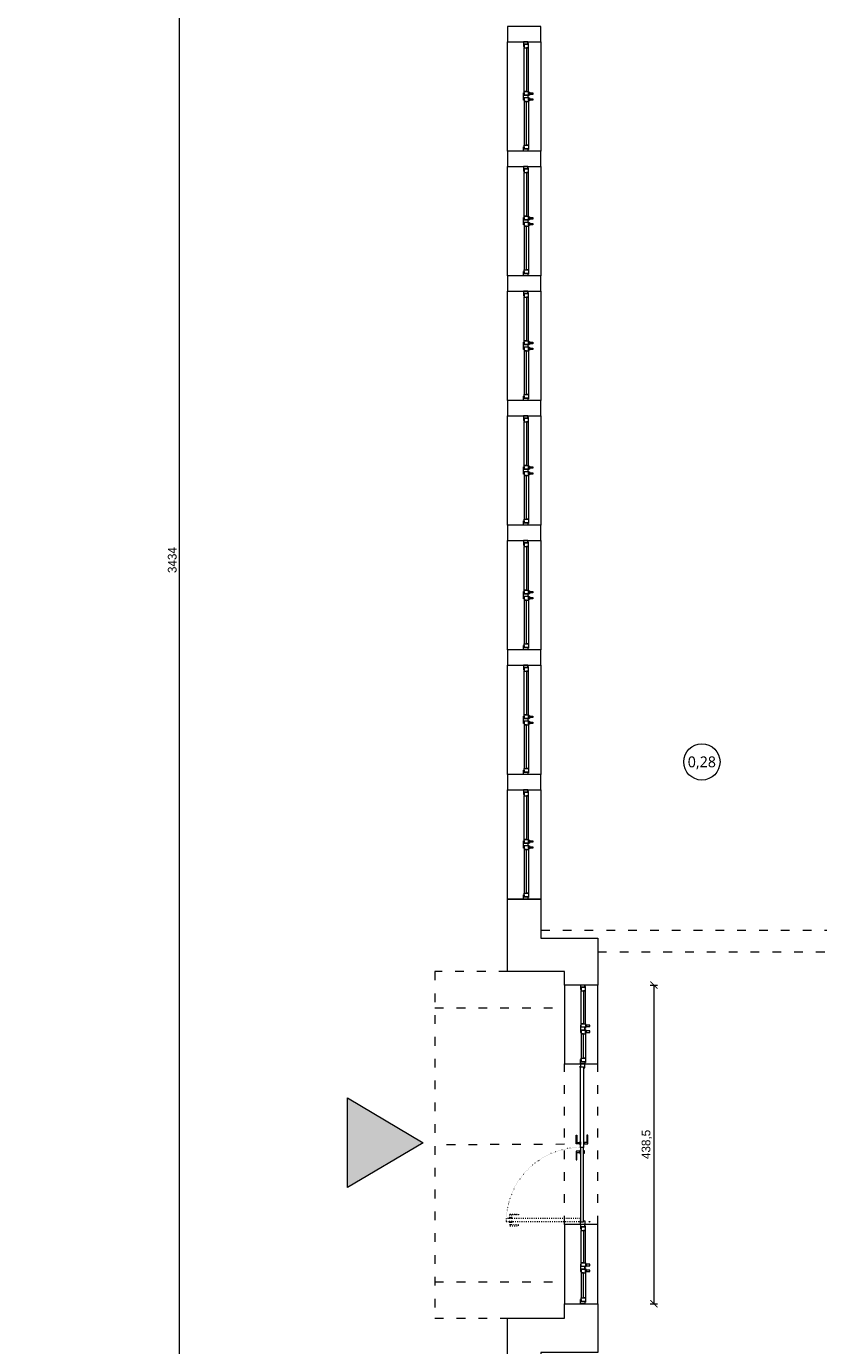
# Model space of a CAD drawing. Header units: millimetres. Extents: x -221 to 149158, y -114258 to 0.
# Tile 31 of 219: x 80584 to 81674, y -65483 to -63668. Entities that reach past the tile are written whole.
import ezdxf
from ezdxf.enums import TextEntityAlignment as Align

# ---------------------------------------------------------------- set-up
doc = ezdxf.new("R2010")
doc.units = ezdxf.units.MM
doc.linetypes.add('ACAD_ISO03W100', pattern=[30, 12, -18])
doc.linetypes.add('ACAD_ISO07W100', pattern=[3, 0, -3])
doc.layers.get('0').update_dxf_attribs({"lineweight": 0})
doc.layers.add('A-przekrycieram.ART', color=7, linetype='Continuous', lineweight=0, true_color=0xffffff)
for name, color, linetype, lineweight in [('OPIS', 4, 'Continuous', 9), ('opis..KF', 250, 'Continuous', 15), ('stolarka_arch', 250, 'Continuous', 5), ('ściany ist..KF', 61, 'Continuous', 5)]:
    doc.layers.add(name, color=color, linetype=linetype, lineweight=lineweight)
doc.styles.add('ARCH', font='segoeuil.ttf')
doc.styles.add('kamil', font='GOTHIC.TTF')
doc.dimstyles.new('100..KF', dxfattribs={"dimtxt": 12, "dimasz": 10, "dimexe": 5, "dimexo": 5, "dimgap": 3, "dimtad": 1, "dimdec": 1, "dimrnd": 0.5, "dimtxsty": 'kamil', "dimblk": 'ARCHTICK', "dimcen": 0, "dimclrd": 256, "dimclre": 256, "dimclrt": 256, "dimadec": 0, "dimazin": 0, "dimtfac": 1, "dimtdec": 1, "dimtofl": 0, "dimtmove": 0, "dimatfit": 3, "dimfxl": 10, "dimfxlon": 1, "dimlwd": 0, "dimlwe": 0, "dimarcsym": 0})

# ---------------------------------------------------------------- blocks, each defined once
blk = doc.blocks.new('*U977')
at = {"layer": 'stolarka_arch', "lineweight": 0}
blk.add_lwpolyline([(0, 0), (150, 0), (150, -46), (0, -46)], close=True, dxfattribs=at)
at = {"layer": 'stolarka_arch'}
for points in [[(0, -22), (6, -22), (6, -23), (3, -23), (3, -28), (0, -28)], [(3, -23), (8, -23), (8, -29), (2, -29), (2, -28), (3, -28)], [(8, -26), (68, -26), (68, -23), (8, -23)], [(8, -26), (68, -26), (68, -29), (8, -29)], [(73, -23), (68, -23), (68, -29), (74, -29), (74, -28), (73, -28)], [(73, -30), (69, -30), (69, -29), (73, -29)], [(70, -22), (80, -22), (80, -23), (77, -23), (77, -28), (73, -28), (73, -23), (70, -23)], [(72, -35), (70, -35), (70, -30), (72, -30)], [(77, -23), (82, -23), (82, -29), (76, -29), (76, -28), (77, -28)], [(81, -30), (77, -30), (77, -29), (81, -29)], [(80, -35), (78, -35), (78, -30), (80, -30)], [(142, -26), (82, -26), (82, -23), (142, -23)], [(142, -26), (82, -26), (82, -29), (142, -29)], [(147, -23), (142, -23), (142, -29), (148, -29), (148, -28), (147, -28)], [(150, -22), (144, -22), (144, -23), (147, -23), (147, -28), (150, -28)]]:
    blk.add_lwpolyline(points, close=True, dxfattribs=at)
blk = doc.blocks.new('*U987')
at = {"layer": 'stolarka_arch', "lineweight": 0}
blk.add_lwpolyline([(0, 0), (150, 0), (150, -46), (0, -46)], close=True, dxfattribs=at)
at = {"layer": 'stolarka_arch'}
for points in [[(0, -22), (6, -22), (6, -23), (3, -23), (3, -28), (0, -28)], [(3, -23), (8, -23), (8, -29), (2, -29), (2, -28), (3, -28)], [(8, -26), (68, -26), (68, -23), (8, -23)], [(8, -26), (68, -26), (68, -29), (8, -29)], [(73, -23), (68, -23), (68, -29), (74, -29), (74, -28), (73, -28)], [(73, -30), (69, -30), (69, -29), (73, -29)], [(70, -22), (80, -22), (80, -23), (77, -23), (77, -28), (73, -28), (73, -23), (70, -23)], [(72, -35), (70, -35), (70, -30), (72, -30)], [(77, -23), (82, -23), (82, -29), (76, -29), (76, -28), (77, -28)], [(81, -30), (77, -30), (77, -29), (81, -29)], [(80, -35), (78, -35), (78, -30), (80, -30)], [(142, -26), (82, -26), (82, -23), (142, -23)], [(142, -26), (82, -26), (82, -29), (142, -29)], [(147, -23), (142, -23), (142, -29), (148, -29), (148, -28), (147, -28)], [(150, -22), (144, -22), (144, -23), (147, -23), (147, -28), (150, -28)]]:
    blk.add_lwpolyline(points, close=True, dxfattribs=at)
blk = doc.blocks.new('*U979')
at = {"layer": 'stolarka_arch', "lineweight": 0}
blk.add_lwpolyline([(0, 0), (150, 0), (150, -46), (0, -46)], close=True, dxfattribs=at)
at = {"layer": 'stolarka_arch'}
for points in [[(0, -22), (6, -22), (6, -23), (3, -23), (3, -28), (0, -28)], [(3, -23), (8, -23), (8, -29), (2, -29), (2, -28), (3, -28)], [(8, -26), (68, -26), (68, -23), (8, -23)], [(8, -26), (68, -26), (68, -29), (8, -29)], [(73, -23), (68, -23), (68, -29), (74, -29), (74, -28), (73, -28)], [(73, -30), (69, -30), (69, -29), (73, -29)], [(70, -22), (80, -22), (80, -23), (77, -23), (77, -28), (73, -28), (73, -23), (70, -23)], [(72, -35), (70, -35), (70, -30), (72, -30)], [(77, -23), (82, -23), (82, -29), (76, -29), (76, -28), (77, -28)], [(81, -30), (77, -30), (77, -29), (81, -29)], [(80, -35), (78, -35), (78, -30), (80, -30)], [(142, -26), (82, -26), (82, -23), (142, -23)], [(142, -26), (82, -26), (82, -29), (142, -29)], [(147, -23), (142, -23), (142, -29), (148, -29), (148, -28), (147, -28)], [(150, -22), (144, -22), (144, -23), (147, -23), (147, -28), (150, -28)]]:
    blk.add_lwpolyline(points, close=True, dxfattribs=at)
blk = doc.blocks.new('*U980')
at = {"layer": 'stolarka_arch', "lineweight": 0}
blk.add_lwpolyline([(0, 0), (150, 0), (150, -46), (0, -46)], close=True, dxfattribs=at)
at = {"layer": 'stolarka_arch'}
for points in [[(0, -22), (6, -22), (6, -23), (3, -23), (3, -28), (0, -28)], [(3, -23), (8, -23), (8, -29), (2, -29), (2, -28), (3, -28)], [(8, -26), (68, -26), (68, -23), (8, -23)], [(8, -26), (68, -26), (68, -29), (8, -29)], [(73, -23), (68, -23), (68, -29), (74, -29), (74, -28), (73, -28)], [(73, -30), (69, -30), (69, -29), (73, -29)], [(70, -22), (80, -22), (80, -23), (77, -23), (77, -28), (73, -28), (73, -23), (70, -23)], [(72, -35), (70, -35), (70, -30), (72, -30)], [(77, -23), (82, -23), (82, -29), (76, -29), (76, -28), (77, -28)], [(81, -30), (77, -30), (77, -29), (81, -29)], [(80, -35), (78, -35), (78, -30), (80, -30)], [(142, -26), (82, -26), (82, -23), (142, -23)], [(142, -26), (82, -26), (82, -29), (142, -29)], [(147, -23), (142, -23), (142, -29), (148, -29), (148, -28), (147, -28)], [(150, -22), (144, -22), (144, -23), (147, -23), (147, -28), (150, -28)]]:
    blk.add_lwpolyline(points, close=True, dxfattribs=at)
blk = doc.blocks.new('*U981')
at = {"layer": 'stolarka_arch', "lineweight": 0}
blk.add_lwpolyline([(0, 0), (150, 0), (150, -46), (0, -46)], close=True, dxfattribs=at)
at = {"layer": 'stolarka_arch'}
for points in [[(0, -22), (6, -22), (6, -23), (3, -23), (3, -28), (0, -28)], [(3, -23), (8, -23), (8, -29), (2, -29), (2, -28), (3, -28)], [(8, -26), (68, -26), (68, -23), (8, -23)], [(8, -26), (68, -26), (68, -29), (8, -29)], [(73, -23), (68, -23), (68, -29), (74, -29), (74, -28), (73, -28)], [(73, -30), (69, -30), (69, -29), (73, -29)], [(70, -22), (80, -22), (80, -23), (77, -23), (77, -28), (73, -28), (73, -23), (70, -23)], [(72, -35), (70, -35), (70, -30), (72, -30)], [(77, -23), (82, -23), (82, -29), (76, -29), (76, -28), (77, -28)], [(81, -30), (77, -30), (77, -29), (81, -29)], [(80, -35), (78, -35), (78, -30), (80, -30)], [(142, -26), (82, -26), (82, -23), (142, -23)], [(142, -26), (82, -26), (82, -29), (142, -29)], [(147, -23), (142, -23), (142, -29), (148, -29), (148, -28), (147, -28)], [(150, -22), (144, -22), (144, -23), (147, -23), (147, -28), (150, -28)]]:
    blk.add_lwpolyline(points, close=True, dxfattribs=at)
blk = doc.blocks.new('*U983')
at = {"layer": 'stolarka_arch', "lineweight": 0}
blk.add_lwpolyline([(0, 0), (150, 0), (150, -46), (0, -46)], close=True, dxfattribs=at)
at = {"layer": 'stolarka_arch'}
for points in [[(0, -22), (6, -22), (6, -23), (3, -23), (3, -28), (0, -28)], [(3, -23), (8, -23), (8, -29), (2, -29), (2, -28), (3, -28)], [(8, -26), (68, -26), (68, -23), (8, -23)], [(8, -26), (68, -26), (68, -29), (8, -29)], [(73, -23), (68, -23), (68, -29), (74, -29), (74, -28), (73, -28)], [(73, -30), (69, -30), (69, -29), (73, -29)], [(70, -22), (80, -22), (80, -23), (77, -23), (77, -28), (73, -28), (73, -23), (70, -23)], [(72, -35), (70, -35), (70, -30), (72, -30)], [(77, -23), (82, -23), (82, -29), (76, -29), (76, -28), (77, -28)], [(81, -30), (77, -30), (77, -29), (81, -29)], [(80, -35), (78, -35), (78, -30), (80, -30)], [(142, -26), (82, -26), (82, -23), (142, -23)], [(142, -26), (82, -26), (82, -29), (142, -29)], [(147, -23), (142, -23), (142, -29), (148, -29), (148, -28), (147, -28)], [(150, -22), (144, -22), (144, -23), (147, -23), (147, -28), (150, -28)]]:
    blk.add_lwpolyline(points, close=True, dxfattribs=at)
blk = doc.blocks.new('*U984')
at = {"layer": 'stolarka_arch', "lineweight": 0}
blk.add_lwpolyline([(0, 0), (150, 0), (150, -46), (0, -46)], close=True, dxfattribs=at)
at = {"layer": 'stolarka_arch'}
for points in [[(0, -22), (6, -22), (6, -23), (3, -23), (3, -28), (0, -28)], [(3, -23), (8, -23), (8, -29), (2, -29), (2, -28), (3, -28)], [(8, -26), (68, -26), (68, -23), (8, -23)], [(8, -26), (68, -26), (68, -29), (8, -29)], [(73, -23), (68, -23), (68, -29), (74, -29), (74, -28), (73, -28)], [(73, -30), (69, -30), (69, -29), (73, -29)], [(70, -22), (80, -22), (80, -23), (77, -23), (77, -28), (73, -28), (73, -23), (70, -23)], [(72, -35), (70, -35), (70, -30), (72, -30)], [(77, -23), (82, -23), (82, -29), (76, -29), (76, -28), (77, -28)], [(81, -30), (77, -30), (77, -29), (81, -29)], [(80, -35), (78, -35), (78, -30), (80, -30)], [(142, -26), (82, -26), (82, -23), (142, -23)], [(142, -26), (82, -26), (82, -29), (142, -29)], [(147, -23), (142, -23), (142, -29), (148, -29), (148, -28), (147, -28)], [(150, -22), (144, -22), (144, -23), (147, -23), (147, -28), (150, -28)]]:
    blk.add_lwpolyline(points, close=True, dxfattribs=at)
blk = doc.blocks.new('*U1017')
at = {"layer": 'stolarka_arch', "lineweight": 0}
blk.add_lwpolyline([(0, 0), (108.5, 0), (108.5, -46), (0, -46)], close=True, dxfattribs=at)
at = {"layer": 'stolarka_arch'}
for points in [[(0, -22), (6, -22), (6, -23), (3, -23), (3, -28), (0, -28)], [(3, -23), (8, -23), (8, -29), (2, -29), (2, -28), (3, -28)], [(8, -26), (53.1, -26), (53.1, -23), (8, -23)], [(8, -26), (53.1, -26), (53.1, -29), (8, -29)], [(58.1, -23), (53.1, -23), (53.1, -29), (59.1, -29), (59.1, -28), (58.1, -28)], [(58.1, -30), (54.1, -30), (54.1, -29), (58.1, -29)], [(55.1, -22), (65.1, -22), (65.1, -23), (62.1, -23), (62.1, -28), (58.1, -28), (58.1, -23), (55.1, -23)], [(57.1, -35), (55.1, -35), (55.1, -30), (57.1, -30)], [(62.1, -23), (67.1, -23), (67.1, -29), (61.1, -29), (61.1, -28), (62.1, -28)], [(66.1, -30), (62.1, -30), (62.1, -29), (66.1, -29)], [(65.1, -35), (63.1, -35), (63.1, -30), (65.1, -30)], [(100.5, -26), (67.1, -26), (67.1, -23), (100.5, -23)], [(100.5, -26), (67.1, -26), (67.1, -29), (100.5, -29)], [(105.5, -23), (100.5, -23), (100.5, -29), (106.5, -29), (106.5, -28), (105.5, -28)], [(108.5, -22), (102.5, -22), (102.5, -23), (105.5, -23), (105.5, -28), (108.5, -28)]]:
    blk.add_lwpolyline(points, close=True, dxfattribs=at)
blk = doc.blocks.new('*U1016')
at = {"layer": 'stolarka_arch', "lineweight": 0}
blk.add_lwpolyline([(0, 0), (108.9, 0), (108.9, -46), (0, -46)], close=True, dxfattribs=at)
at = {"layer": 'stolarka_arch'}
for points in [[(0, -22), (6, -22), (6, -23), (3, -23), (3, -28), (0, -28)], [(3, -23), (8, -23), (8, -29), (2, -29), (2, -28), (3, -28)], [(8, -26), (52.5, -26), (52.5, -23), (8, -23)], [(8, -26), (52.5, -26), (52.5, -29), (8, -29)], [(57.5, -23), (52.5, -23), (52.5, -29), (58.5, -29), (58.5, -28), (57.5, -28)], [(57.5, -30), (53.5, -30), (53.5, -29), (57.5, -29)], [(54.5, -22), (64.5, -22), (64.5, -23), (61.5, -23), (61.5, -28), (57.5, -28), (57.5, -23), (54.5, -23)], [(56.5, -35), (54.5, -35), (54.5, -30), (56.5, -30)], [(61.5, -23), (66.5, -23), (66.5, -29), (60.5, -29), (60.5, -28), (61.5, -28)], [(65.5, -30), (61.5, -30), (61.5, -29), (65.5, -29)], [(64.5, -35), (62.5, -35), (62.5, -30), (64.5, -30)], [(100.9, -26), (66.5, -26), (66.5, -23), (100.9, -23)], [(100.9, -26), (66.5, -26), (66.5, -29), (100.9, -29)], [(105.9, -23), (100.9, -23), (100.9, -29), (106.9, -29), (106.9, -28), (105.9, -28)], [(108.9, -22), (102.9, -22), (102.9, -23), (105.9, -23), (105.9, -28), (108.9, -28)]]:
    blk.add_lwpolyline(points, close=True, dxfattribs=at)
blk = doc.blocks.new('nr pom')
at = {"layer": 'opis..KF', "lineweight": 20}
blk.add_circle((0, 0), 25, dxfattribs=at)
at = {"layer": 'opis..KF', "style": 'ARCH'}
blk.add_attdef('00', text='', height=15, dxfattribs=at).set_placement((0, 0), align=Align.MIDDLE_CENTER)
blk = doc.blocks.new('*U1674')
at = {"layer": 'A-przekrycieram.ART'}
h = blk.add_hatch(color=256, dxfattribs=at)
h.dxf.hatch_style = 1
h.paths.add_polyline_path([(0, 4200), (5940, 4200), (5940, 0), (0, 0)])
h.paths.add_polyline_path([(200, 4100), (5840, 4100), (5840, 100), (200, 100)], flags=16)
blk = doc.blocks.new('_ArchTick')
at = {"color": 0, "linetype": 'ByBlock', "const_width": 0.15}
blk.add_lwpolyline([(-0.5, -0.5), (0.5, 0.5)], dxfattribs=at)
blk = doc.blocks.new('*D1725')
at = {"layer": 'Defpoints', "color": 0, "linetype": 'ByBlock', "lineweight": 50, "transparency": 16777216}
for p in [(81654.8, -62685), (80793.9, -66119.1), (81543.3, -66119.1)]:
    blk.add_point(p, dxfattribs=at)
at = {"layer": 'OPIS', "linetype": 'Continuous', "lineweight": 0, "transparency": 16777216}
for p, q in [((80798.9, -62685), (80788.9, -62685)), ((80793.9, -62685), (80793.9, -66119.1)), ((80798.9, -66119.1), (80788.9, -66119.1))]:
    blk.add_line(p, q, dxfattribs=at)
at = {"layer": 'OPIS', "linetype": 'ByBlock', "lineweight": 0, "transparency": 16777216, "xscale": 10, "yscale": 10, "zscale": 10}
for p, rotation in [((80793.9, -62685), 90), ((80793.9, -66119.1), 270)]:
    blk.add_blockref('_ArchTick', p, dxfattribs=dict(at, rotation=rotation))
at = {"layer": 'OPIS', "linetype": 'ByBlock', "lineweight": 50, "transparency": 16777216, "insert": (80784.6, -64402), "char_height": 12, "attachment_point": 5, "rotation": 90, "style": 'kamil'}
blk.add_mtext('3434', dxfattribs=at)
blk = doc.blocks.new('*D1726')
at = {"layer": 'Defpoints', "color": 0, "linetype": 'ByBlock', "lineweight": 50, "transparency": 16777216}
for p in [(81370, -64986.6), (81370, -65425), (81447.1, -65425)]:
    blk.add_point(p, dxfattribs=at)
at = {"layer": 'OPIS', "linetype": 'Continuous', "lineweight": 0, "transparency": 16777216}
for p, q in [((81442.1, -64986.6), (81452.1, -64986.6)), ((81447.1, -64986.6), (81447.1, -65425)), ((81442.1, -65425), (81452.1, -65425))]:
    blk.add_line(p, q, dxfattribs=at)
at = {"layer": 'OPIS', "linetype": 'ByBlock', "lineweight": 0, "transparency": 16777216, "xscale": 10, "yscale": 10, "zscale": 10}
for p, rotation in [((81447.1, -64986.6), 90), ((81447.1, -65425), 270)]:
    blk.add_blockref('_ArchTick', p, dxfattribs=dict(at, rotation=rotation))
at = {"layer": 'OPIS', "linetype": 'ByBlock', "lineweight": 50, "transparency": 16777216, "insert": (81437.3, -65205.8), "char_height": 12, "attachment_point": 5, "rotation": 90, "style": 'kamil'}
blk.add_mtext('438,5', dxfattribs=at)

msp = doc.modelspace()

# ---------------------------------------------------------------- hatches: boundary and pattern name
at = {"linetype": 'ByBlock', "true_color": 0x636466}
h = msp.add_hatch(color=251, dxfattribs=at)
h.dxf.hatch_style = 1
h.paths.add_polyline_path([(81129.89, -65203.53), (81025.61, -65141.81), (81025.61, -65265.25)])

# ---------------------------------------------------------------- linework, layer by layer
at = {"linetype": 'ACAD_ISO03W100'}
for p, q in [((81291.73, -64910.99), (82437.57, -64910.99)), ((81370.01, -64940.99), (82437.57, -64940.99)), ((81145.73, -65017.99), (81324.01, -65017.99)), ((81324.01, -65316.08), (81324.01, -65095.15)), ((81370.01, -65316.08), (81370.01, -65095.15)), ((81324.01, -65205.62), (81145.73, -65206.49)), ((81145.73, -65394.99), (81324.01, -65394.99))]:
    msp.add_line(p, q, dxfattribs=at)
msp.add_lwpolyline([(81245.73, -64967.99), (81145.73, -64967.99), (81145.73, -65444.99), (81324.01, -65444.99)], dxfattribs=at)
at = {"linetype": 'ByBlock'}
msp.add_lwpolyline([(81025.61, -65141.81), (81129.89, -65203.53), (81025.61, -65265.25), (81025.61, -65141.81)], dxfattribs=at)
at = {"layer": 'stolarka_arch'}
for points in [[(81350.01, -65100.22), (81352.01, -65100.22), (81352.01, -65095.22), (81346.01, -65095.22), (81346.01, -65099.22), (81350.01, -65099.22), (81350.01, -65100.22)], [(81346.01, -65210.08), (81346.01, -65099.22), (81350.01, -65099.22), (81350.01, -65210.08)], [(81345.01, -65205.08), (81340.01, -65205.08), (81340.01, -65193.08), (81341.01, -65193.08), (81341.01, -65203.08), (81345.01, -65203.08)], [(81351.01, -65205.08), (81356.01, -65205.08), (81356.01, -65193.08), (81355.01, -65193.08), (81355.01, -65203.08), (81351.01, -65203.08)], [(81345.01, -65215.08), (81340.01, -65215.08), (81340.01, -65227.08), (81341.01, -65227.08), (81341.01, -65217.08), (81345.01, -65217.08)], [(81345.01, -65206.08), (81345.01, -65202.08), (81346.01, -65202.08), (81346.01, -65206.08)], [(81345.01, -65214.08), (81345.01, -65218.08), (81346.01, -65218.08), (81346.01, -65214.08)], [(81346.01, -65210.08), (81346.01, -65312.08), (81350.01, -65312.08), (81350.01, -65210.08)], [(81351.01, -65206.08), (81351.01, -65202.08), (81350.01, -65202.08), (81350.01, -65206.08)], [(81351.01, -65214.08), (81351.01, -65218.08), (81350.01, -65218.08), (81350.01, -65214.08)], [(81350.01, -65311.08), (81352.01, -65311.08), (81352.01, -65316.08), (81346.01, -65316.08), (81346.01, -65312.08), (81350.01, -65312.08), (81350.01, -65311.08)]]:
    msp.add_lwpolyline(points, close=True, dxfattribs=at)
at = {"layer": 'stolarka_arch', "linetype": 'ACAD_ISO03W100', "lineweight": 0, "ltscale": 0.1}
for points in [[(81244.01, -65311.58), (81346.01, -65311.58), (81346.01, -65307.58), (81244.01, -65307.58)], [(81248.01, -65306.58), (81252.01, -65306.58), (81252.01, -65307.58), (81248.01, -65307.58)], [(81249.01, -65306.58), (81249.01, -65301.58), (81261.01, -65301.58), (81261.01, -65302.58), (81251.01, -65302.58), (81251.01, -65306.58)], [(81248.01, -65312.58), (81252.01, -65312.58), (81252.01, -65311.58), (81248.01, -65311.58)], [(81249.01, -65312.58), (81249.01, -65317.58), (81261.01, -65317.58), (81261.01, -65316.58), (81251.01, -65316.58), (81251.01, -65312.58)]]:
    msp.add_lwpolyline(points, close=True, dxfattribs=at)
at = {"layer": 'stolarka_arch'}
for centre in [(81345.51, -65099.22), (81345.51, -65312.08), (81358.51, -65312.08)]:
    msp.add_circle(centre, 0.5, dxfattribs=at)
at = {"layer": 'stolarka_arch', "linetype": 'ACAD_ISO07W100', "lineweight": 0, "ltscale": 0.5}
msp.add_arc((81346.01, -65312.08), 102, 90, 179.65063, dxfattribs=at)
at = {"layer": 'ściany ist..KF', "linetype": 'ByBlock'}
for points in [[(81245.73, -63689.37), (81291.73, -63689.37), (81291.73, -63667.89), (81245.73, -63667.89)], [(81245.73, -63860.85), (81291.73, -63860.85), (81291.73, -63839.37), (81245.73, -63839.37)], [(81245.73, -64032.33), (81291.73, -64032.33), (81291.73, -64010.85), (81245.73, -64010.85)], [(81245.73, -64203.8), (81291.73, -64203.8), (81291.73, -64182.33), (81245.73, -64182.33)], [(81245.73, -64375.28), (81291.73, -64375.28), (81291.73, -64353.8), (81245.73, -64353.8)], [(81245.73, -64546.76), (81291.73, -64546.76), (81291.73, -64525.28), (81245.73, -64525.28)], [(81245.73, -64718.24), (81291.73, -64718.24), (81291.73, -64696.76), (81245.73, -64696.76)]]:
    msp.add_lwpolyline(points, close=True, dxfattribs=at)
for points in [[(81324.01, -64986.61), (81324.01, -64967.99), (81245.73, -64967.99), (81245.73, -64868.24), (81291.73, -64868.24), (81291.73, -64921.99), (81370.01, -64921.99), (81370.01, -64986.61), (81324.01, -64986.61)], [(81370.01, -65492), (81291.55, -65492), (81291.55, -65878.11), (81487.28, -66073.05), (81618.23, -66073.04), (81618.23, -66119.05), (81468.28, -66119.05), (81245.55, -65897.22), (81245.55, -65444.99), (81324.01, -65444.99), (81324.01, -65424.99), (81370.01, -65424.99), (81370.01, -65461.99), (81370.01, -65461.99), (81370.01, -65492)]]:
    msp.add_lwpolyline(points, dxfattribs=at)

# ---------------------------------------------------------------- block references
at = {"xscale": 2, "yscale": 2, "zscale": 2}
msp.add_blockref('*U1674', (79788.68, -67503.22), dxfattribs=at)
at = {"layer": 'opis..KF', "color": 30}
msp.add_blockref('nr pom', (81513.01, -64679.59), dxfattribs=at).add_auto_attribs({'00': '0,28'})
at = {"layer": 'stolarka_arch', "color": 5, "rotation": 90.00001084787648}
for name, p in [('*U987', (81245.73, -63839.37)), ('*U979', (81245.73, -64010.85)), ('*U980', (81245.73, -64182.33)), ('*U981', (81245.73, -64353.8)), ('*U983', (81245.73, -64525.28)), ('*U984', (81245.73, -64696.76)), ('*U977', (81245.73, -64868.24))]:
    msp.add_blockref(name, p, dxfattribs=at)
at = {"layer": 'stolarka_arch', "color": 5, "xscale": -1, "rotation": 90}
for name, p in [('*U1017', (81324.01, -64986.61)), ('*U1016', (81324.01, -65316.08))]:
    msp.add_blockref(name, p, dxfattribs=at)

# ---------------------------------------------------------------- dimensions: what is measured, and where the dimension line sits
at = {"layer": 'OPIS', "color": 1, "linetype": 'ByBlock', "lineweight": 50}
for base, p1, p2, picture, middle in [((80793.86, -66119.05), (81654.84, -62684.99), (81543.26, -66119.05), '*D1725', (80784.55, -64402.02)), ((81447.15, -65424.99), (81370.01, -64986.61), (81370.01, -65424.99), '*D1726', (81437.29, -65205.8))]:
    dim = msp.add_linear_dim(base=base, p1=p1, p2=p2, angle=90, dimstyle='100..KF', override={"dimfxl": 5}, dxfattribs=at)
    dim.commit()
    dim.dimension.update_dxf_attribs({"geometry": picture, "text_midpoint": middle})

doc.saveas('drawing.dxf')
